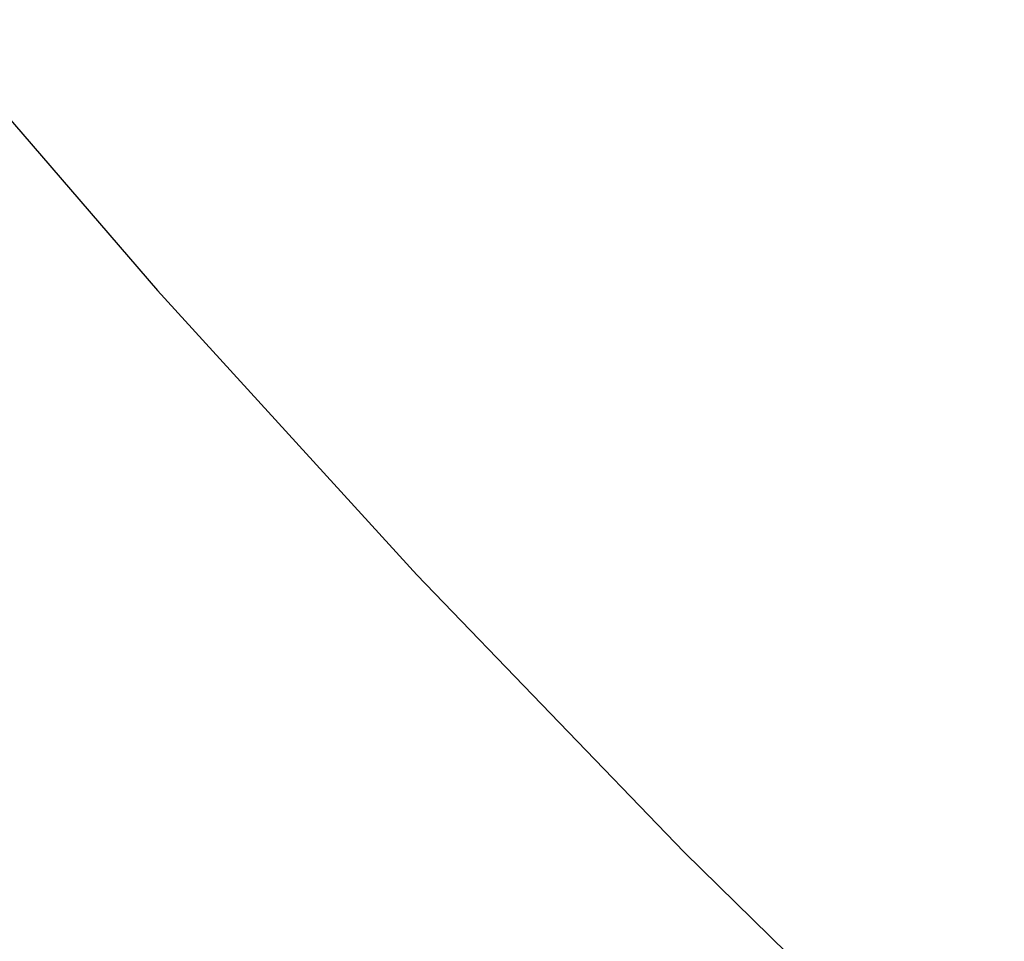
# Paper-space layout '_Trimétrica' of a CAD drawing. Header units: millimetres. Extents: x -779 to 107, y -976 to -84.
# Tile 86 of 197: x -493 to -468, y -673 to -650. Entities that reach past the tile are written whole.
import ezdxf

# ---------------------------------------------------------------- set-up
doc = ezdxf.new("R2010")
doc.units = ezdxf.units.MM

psp = doc.layouts.new('_Trimétrica')

# ---------------------------------------------------------------- linework, layer by layer
at = {"color": 7, "linetype": 'Continuous', "lineweight": 25, "flags": 128}
psp.add_lwpolyline([(-537.569, -586.021), (-533.232, -594.291), (-528.629, -602.473), (-523.767, -610.557), (-518.651, -618.533), (-513.289, -626.388), (-507.688, -634.114), (-501.856, -641.698), (-495.801, -649.132), (-489.53, -656.405), (-483.053, -663.507), (-476.377, -670.428), (-469.512, -677.16)], dxfattribs=at)
at = {"color": 7, "linetype": 'Continuous', "lineweight": 25}
for points, knots in [([(-485.154, -349.157), (-484.478, -348.657), (-482.076, -346.879), (-477.737, -344.077), (-472.152, -340.754), (-466.372, -337.701), (-460.421, -334.901), (-454.304, -332.364), (-448.031, -330.092), (-441.61, -328.087), (-435.048, -326.352), (-428.356, -324.888), (-421.542, -323.698), (-414.615, -322.782), (-407.583, -322.141), (-400.457, -321.777), (-393.244, -321.69), (-385.955, -321.879), (-378.599, -322.344), (-371.186, -323.086), (-363.725, -324.102), (-356.225, -325.393), (-348.698, -326.955), (-341.152, -328.789), (-333.598, -330.89), (-326.046, -333.257), (-318.507, -335.887), (-310.989, -338.776), (-303.503, -341.92), (-296.06, -345.317), (-288.669, -348.96), (-281.341, -352.847), (-274.085, -356.97), (-266.912, -361.326), (-259.831, -365.908), (-252.851, -370.711), (-245.983, -375.727), (-239.235, -380.95), (-232.617, -386.374), (-226.138, -391.99), (-219.807, -397.791), (-213.632, -403.77), (-207.621, -409.918), (-201.783, -416.227), (-196.127, -422.688), (-190.658, -429.293), (-185.386, -436.032), (-180.316, -442.897), (-175.456, -449.877), (-170.812, -456.964), (-166.39, -464.148), (-162.197, -471.418), (-158.237, -478.765), (-154.517, -486.179), (-151.04, -493.65), (-147.811, -501.167), (-144.834, -508.721), (-142.114, -516.301), (-139.653, -523.897), (-137.455, -531.498), (-135.522, -539.094), (-133.857, -546.676), (-132.461, -554.232), (-131.335, -561.754), (-130.483, -569.23), (-129.903, -576.652), (-129.596, -584.009), (-129.564, -591.291), (-129.805, -598.491), (-130.319, -605.597), (-131.106, -612.602), (-132.164, -619.496), (-133.492, -626.27), (-135.089, -632.917), (-136.952, -639.427), (-139.08, -645.792), (-141.47, -652.004), (-144.12, -658.055), (-147.028, -663.937), (-150.185, -669.645), (-153.606, -675.156), (-156.516, -679.478), (-158.369, -681.886), (-158.915, -682.595)], [0, 0, 0, 0, 0.004978, 0.017693, 0.030397, 0.04309, 0.055768, 0.068432, 0.08108, 0.093711, 0.106327, 0.118926, 0.131511, 0.144081, 0.156639, 0.169184, 0.181719, 0.194244, 0.206762, 0.219271, 0.231775, 0.244274, 0.256768, 0.269259, 0.281747, 0.294233, 0.306717, 0.3192, 0.331682, 0.344164, 0.356646, 0.369128, 0.381609, 0.394091, 0.406573, 0.419056, 0.431539, 0.444022, 0.456505, 0.468989, 0.481473, 0.493956, 0.50644, 0.518923, 0.531407, 0.54389, 0.556372, 0.568854, 0.581335, 0.593815, 0.606295, 0.618774, 0.631252, 0.64373, 0.656206, 0.668683, 0.681159, 0.693634, 0.70611, 0.718586, 0.731063, 0.743541, 0.756021, 0.768504, 0.780989, 0.793478, 0.805973, 0.818473, 0.83098, 0.843495, 0.85602, 0.868555, 0.881102, 0.893662, 0.906236, 0.918826, 0.931432, 0.944054, 0.956693, 0.969348, 0.98202, 0.994706, 1, 1, 1, 1]), ([(-471.768, -569.565), (-471.18, -570.713), (-469.489, -574.01), (-466.509, -579.395), (-462.758, -585.682), (-458.774, -591.865), (-454.569, -597.936), (-450.15, -603.882), (-445.525, -609.694), (-440.701, -615.36), (-435.689, -620.872), (-430.497, -626.218), (-425.133, -631.39), (-419.608, -636.379), (-413.932, -641.174), (-408.113, -645.768), (-402.164, -650.153), (-396.094, -654.32), (-389.913, -658.261), (-383.634, -661.97), (-377.266, -665.439), (-370.822, -668.663), (-364.312, -671.634), (-357.749, -674.347), (-351.144, -676.797), (-344.509, -678.98), (-337.856, -680.889), (-331.196, -682.523), (-324.544, -683.877), (-317.91, -684.948), (-311.307, -685.734), (-304.747, -686.234), (-298.243, -686.446), (-291.807, -686.369), (-285.452, -686.004), (-279.189, -685.351), (-273.031, -684.413), (-266.989, -683.189), (-261.075, -681.685), (-255.3, -679.902), (-249.675, -677.845), (-244.21, -675.518), (-238.916, -672.925), (-233.799, -670.076), (-228.881, -666.961), (-224.918, -664.202), (-222.675, -662.392), (-221.932, -661.792)], [0, 0, 0, 0, 0.012178, 0.03497, 0.057762, 0.080554, 0.103345, 0.126136, 0.148927, 0.171718, 0.194508, 0.217299, 0.240091, 0.262884, 0.285678, 0.308474, 0.331271, 0.354071, 0.376872, 0.399676, 0.422482, 0.44529, 0.468099, 0.490909, 0.513719, 0.536527, 0.559333, 0.582135, 0.604931, 0.627718, 0.650494, 0.673256, 0.696001, 0.718726, 0.741427, 0.764102, 0.786746, 0.809357, 0.831933, 0.854471, 0.876971, 0.899433, 0.921857, 0.944246, 0.966602, 0.988931, 1, 1, 1, 1]), ([(-492.495, -575.348), (-491.865, -576.578), (-490.053, -580.115), (-486.872, -585.899), (-482.88, -592.664), (-478.656, -599.328), (-474.209, -605.883), (-469.545, -612.317), (-464.672, -618.622), (-459.598, -624.786), (-454.331, -630.802), (-448.878, -636.659), (-443.249, -642.348), (-437.451, -647.861), (-431.494, -653.189), (-425.388, -658.324), (-419.14, -663.257), (-412.762, -667.982), (-406.263, -672.49), (-399.652, -676.774), (-392.94, -680.828), (-386.137, -684.644), (-379.254, -688.218), (-372.302, -691.543), (-365.29, -694.613), (-358.231, -697.424), (-351.134, -699.97), (-344.011, -702.248), (-336.874, -704.254), (-329.733, -705.983), (-322.6, -707.434), (-315.486, -708.603), (-308.403, -709.488), (-301.361, -710.087), (-294.374, -710.4), (-287.451, -710.425), (-280.604, -710.163), (-273.845, -709.614), (-267.185, -708.779), (-260.634, -707.659), (-254.204, -706.257), (-247.905, -704.575), (-241.747, -702.616), (-235.739, -700.384), (-229.893, -697.883), (-224.216, -695.118), (-218.722, -692.088), (-213.639, -688.977), (-210.484, -686.755), (-209.024, -685.726)], [0, 0, 0, 0, 0.011524, 0.033139, 0.054754, 0.076368, 0.097982, 0.119595, 0.141208, 0.162821, 0.184434, 0.206047, 0.22766, 0.249274, 0.270889, 0.292505, 0.314122, 0.33574, 0.35736, 0.378981, 0.400604, 0.422228, 0.443854, 0.465481, 0.48711, 0.508738, 0.530366, 0.551993, 0.573617, 0.595238, 0.616854, 0.638464, 0.660065, 0.681656, 0.703234, 0.724797, 0.746343, 0.76787, 0.789374, 0.810854, 0.832308, 0.853734, 0.875131, 0.896498, 0.917835, 0.939143, 0.960423, 0.981678, 1, 1, 1, 1])]:
    psp.add_open_spline(points, degree=3, knots=knots, dxfattribs=at)

doc.saveas('drawing.dxf')
